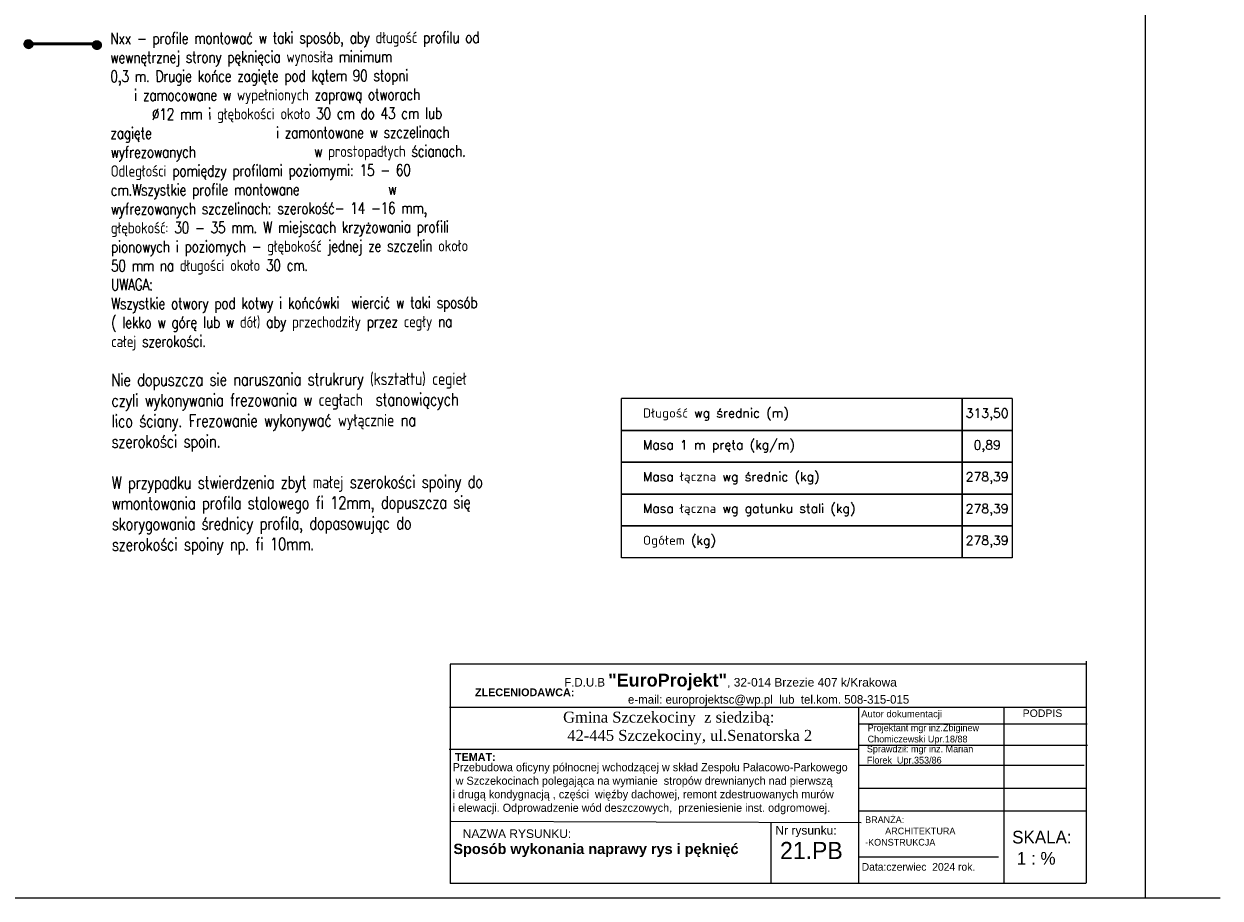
# Model space of a CAD drawing. Header units: millimetres. Extents: x 5545 to 136433, y -146986 to -36607.
# Tile 15 of 159: x 46760 to 48235, y -65006 to -63928. Entities that reach past the tile are written whole.
import ezdxf

# ---------------------------------------------------------------- set-up
doc = ezdxf.new("R2010")
doc.units = ezdxf.units.MM
doc.header["$LTSCALE"] = 8
doc.linetypes.add('2', pattern=[0.25, 0.15, -0.1])
doc.linetypes.add('DASHDOTX2', pattern=[50.8, 25.4, -12.7, 0, -12.7])
for name, color, linetype in [('Arc_opisy', 18, 'Continuous'), ('RCAD_deskowanie', 2, 'Continuous'), ('WYMIARY', 9, 'Continuous')]:
    doc.layers.add(name, color=color, linetype=linetype)
doc.layers.add('cienk.', color=161, linetype='Continuous', lineweight=15)
doc.layers.add('Standard', color=7, linetype='Continuous', lineweight=25)
doc.styles.add('style1', font='simplex.shx')
doc.styles.add('style2', font='simplex.shx', dxfattribs={"height": 40})

# ---------------------------------------------------------------- blocks, each defined once
blk = doc.blocks.new('G$C8791D743')
at = {"layer": 'WYMIARY', "color": 250, "insert": (0, 63.5), "char_height": 10, "width": 667.873, "attachment_point": 1}
blk.add_mtext('Przebudowa oficyny północnej wchodzącej w skład Zespołu Pałacowo-Parkowego\\P w Szczekocinach polegająca na wymianie  stropów drewnianych nad pierwszą \\Pi drugą kondygnacją , części  więźby dachowej, remont zdestruowanych murów \\Pi elewacji. Odprowadzenie wód deszczowych,  przeniesienie inst. odgromowej.', dxfattribs=at)
blk = doc.blocks.new('G$C9D454738')
at = {"layer": 'Arc_opisy', "linetype": '2', "lineweight": 25, "ltscale": 0.1}
blk.add_blockref('G$C8791D743', (0, 0), dxfattribs=at)

msp = doc.modelspace()

# ---------------------------------------------------------------- hatches: boundary and pattern name
at = {"linetype": 'DASHDOTX2', "lineweight": 25, "ltscale": 2}
h = msp.add_hatch(dxfattribs=at)
h.set_pattern_fill('ANSI31', color=5, scale=0.6825, style=0)
h.set_pattern_definition([(45, (116064.6333, -75425.37309), (-0.06032504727, 0.06032504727), [])])
h.paths.add_polyline_path([(46760.846, -63953.176, 0.59962802), (46769.169, -63957.621), (46766.783, -63953.634), (46766.641, -63953.634), (46771.167, -63951.206, 0.82714503)])
h.paths.add_polyline_path([(46771.543, -63953.176, 0.09460386), (46771.167, -63951.206), (46766.748, -63953.576), (46769.169, -63957.621, 0.25029068)])
h = msp.add_hatch(dxfattribs=at)
h.set_pattern_fill('ANSI31', color=5, scale=0.6825, style=0)
h.set_pattern_definition([(45, (116148.83981, -75426.55348), (-0.06032504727, 0.06032504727), [])])
h.paths.add_polyline_path([(46845.053, -63954.357, 0.59962802), (46853.376, -63958.802), (46850.989, -63954.814), (46850.847, -63954.814), (46855.373, -63952.386, 0.82714503)])
h.paths.add_polyline_path([(46855.75, -63954.357, 0.09460386), (46855.373, -63952.386), (46850.955, -63954.756), (46853.376, -63958.802, 0.25029068)])

# ---------------------------------------------------------------- linework, layer by layer
at = {"color": 5, "lineweight": 53, "ltscale": 2}
msp.add_line((46770.718, -63952.925), (46844.675, -63952.925), dxfattribs=at)
at = {"color": 250, "lineweight": 25, "ltscale": 50}
for p, q in [((47789.069, -64817.241), (48071.487, -64817.241)), ((47789.069, -64841.915), (48067.243, -64841.915))]:
    msp.add_line(p, q, dxfattribs=at)
at = {"color": 5, "linetype": 'DASHDOTX2', "lineweight": 25, "ltscale": 2}
for centre in [(46766.195, -63953.176), (46850.401, -63954.357)]:
    msp.add_circle(centre, 5.349, dxfattribs=at)
at = {"layer": 'Arc_opisy', "color": 250, "lineweight": 20, "ltscale": 0.5}
msp.add_line((47681.14, -64911.831), (47681.14, -64987.211), dxfattribs=at)
at = {"layer": 'Arc_opisy', "color": 1, "lineweight": 25, "ltscale": 0.1}
msp.add_line((48234.715, -65005.555), (44975.804, -65005.555), dxfattribs=at)
at = {"layer": 'RCAD_deskowanie', "color": 250, "lineweight": 25}
for p, q in [((47496.876, -64586.075), (47496.876, -64390.075)), ((47496.876, -64429.275), (47496.876, -64390.075)), ((47978.476, -64390.075), (47496.876, -64390.075)), ((47916.876, -64390.075), (47916.876, -64468.475)), ((47916.876, -64468.475), (47916.876, -64390.075)), ((47978.476, -64390.075), (47978.476, -64468.475)), ((47496.876, -64429.275), (47916.876, -64429.275)), ((47496.876, -64468.475), (47496.876, -64429.275)), ((47916.876, -64429.275), (47496.876, -64429.275)), ((47978.476, -64429.275), (47916.876, -64429.275)), ((47916.876, -64429.275), (47978.476, -64429.275)), ((47496.876, -64468.475), (47916.876, -64468.475)), ((47496.876, -64507.675), (47496.876, -64468.475)), ((47916.876, -64468.475), (47496.876, -64468.475)), ((47916.876, -64468.475), (47916.876, -64507.675)), ((47978.476, -64468.475), (47916.876, -64468.475)), ((47916.876, -64468.475), (47978.476, -64468.475)), ((47916.876, -64507.675), (47916.876, -64468.475)), ((47978.476, -64468.475), (47978.476, -64507.675)), ((47496.876, -64507.675), (47916.876, -64507.675)), ((47496.876, -64546.875), (47496.876, -64507.675)), ((47916.876, -64507.675), (47496.876, -64507.675)), ((47916.876, -64507.675), (47916.876, -64546.875)), ((47978.476, -64507.675), (47916.876, -64507.675)), ((47916.876, -64507.675), (47978.476, -64507.675)), ((47916.876, -64546.875), (47916.876, -64507.675)), ((47978.476, -64507.675), (47978.476, -64546.875)), ((47496.876, -64546.875), (47916.876, -64546.875)), ((47496.876, -64586.075), (47496.876, -64546.875)), ((47916.876, -64546.875), (47496.876, -64546.875)), ((47916.876, -64546.875), (47916.876, -64586.075)), ((47978.476, -64546.875), (47916.876, -64546.875)), ((47916.876, -64546.875), (47978.476, -64546.875)), ((47916.876, -64586.075), (47916.876, -64546.875)), ((47978.476, -64546.875), (47978.476, -64586.075)), ((47978.476, -64586.075), (47496.876, -64586.075)), ((47916.876, -64586.075), (47496.876, -64586.075)), ((47978.476, -64586.075), (47916.876, -64586.075))]:
    msp.add_line(p, q, dxfattribs=at)
at = {"layer": 'Standard', "color": 1, "lineweight": 25, "ltscale": 2}
msp.add_line((48142.359, -63100.418), (48142.359, -65005.555), dxfattribs=at)
at = {"layer": 'WYMIARY', "color": 250}
for p, q in [((47285.948, -64717.264), (47285.948, -64987.564)), ((48069.448, -64717.264), (47285.948, -64717.264)), ((48069.725, -64713.759), (48069.725, -64987.257)), ((47285.046, -64770.098), (48069.725, -64770.098)), ((47789.069, -64770.098), (47789.069, -64987.257)), ((47968.249, -64770.098), (47968.249, -64987.257)), ((47789.069, -64791.851), (47789.069, -64987.257)), ((47789.435, -64790.87), (48070.817, -64791.025)), ((47284.448, -64821.927), (47788.471, -64821.927)), ((47789.069, -64870.106), (48069.725, -64870.106)), ((47788.549, -64898.1), (48069.205, -64898.1)), ((47287.162, -64910.951), (47792.276, -64912.448)), ((47789.069, -64954.644), (47961.817, -64954.644)), ((48069.448, -64987.564), (47285.948, -64987.564))]:
    msp.add_line(p, q, dxfattribs=at)

# ---------------------------------------------------------------- block references
at = {"layer": 'Arc_opisy', "linetype": '2', "lineweight": 25, "ltscale": 0.1}
msp.add_blockref('G$C9D454738', (47288.865, -64902.757), dxfattribs=at)

# ---------------------------------------------------------------- texts
at = {"layer": 'cienk.', "color": 250, "attachment_point": 1}
for s, insert, char_height, width in [('{\\fArial|b0|i0|c238|p34;PODPIS}', (47991.379, -64773.119), 9.26443, 155.23315), ('SKALA:  \\P 1 : %', (47978.45, -64922.632), 15.6569, 262.34402), ('{\\fArial|b1|i0|c238|p34;Sposób wykonania naprawy rys i pęknięć\\P\\pxt47;\\P}', (47289.824, -64938.548), 12.75, 692.29435)]:
    msp.add_mtext(s, dxfattribs=dict(at, insert=insert, char_height=char_height, width=width))
at = {"layer": 'RCAD_deskowanie', "color": 250, "lineweight": 25, "char_height": 11.2, "style": 'style2'}
for s, insert, width, attachment_point in [('  Długość wg średnic (m)', (47508.076, -64409.675), 420, 4), ('313,50', (47947.676, -64409.675), 61.6, 5), ('  Masa 1 m pręta (kg/m)', (47508.076, -64448.875), 420, 4), ('0,89', (47947.676, -64448.875), 61.6, 5), ('  Masa łączna wg średnic (kg)', (47508.076, -64488.075), 420, 4), ('278,39', (47947.676, -64488.075), 61.6, 5), ('  Masa łączna wg gatunku stali (kg)', (47508.076, -64527.275), 420, 4), ('278,39', (47947.676, -64527.275), 61.6, 5), ('  Ogółem (kg)', (47508.076, -64566.475), 420, 4), ('278,39', (47947.676, -64566.475), 61.6, 5)]:
    msp.add_mtext(s, dxfattribs=dict(at, insert=insert, width=width, attachment_point=attachment_point))
at = {"layer": 'WYMIARY', "color": 250, "lineweight": 5}
msp.add_text('21.PB', height=21.2197, dxfattribs=at).set_placement((47692.359, -64957.566))
at = {"layer": 'WYMIARY', "color": 7, "insert": (46866.755, -63939.25), "char_height": 14, "width": 496.14243, "attachment_point": 1, "rotation": 0.186448, "style": 'style1'}
msp.add_mtext('{\\T0.95;\\W0.8;Nxx - profile montować w taki sposób, aby długość profilu od wewnętrznej strony pęknięcia wynosiła minimum                0,3 m. Drugie końce zagięte pod kątem 90 stopni                 i zamocowane w wypełnionych zaprawą otworach                  Ø12 mm i głębokości około 30 cm do 43 cm lub zagięte                     i zamontowane w szczelinach wyfrezowanych                    w prostopadłych ścianach. Odległości pomiędzy profilami poziomymi: 15 - 60 cm.\\C0;Wszystkie profile montowane               w wyfrezowanych szczelinach: szerokość- 14 -16 mm, głębokość: 30 - 35 mm. W miejscach krzyżowania profili pionowych i poziomych - głębokość jednej ze szczelin około 50 mm na długości około 30 cm. \\P\\C7;UWAGA: \\PWszystkie otwory pod kotwy i końcówki  wiercić w taki sposób ( lekko w górę lub w dół) aby przechodziły przez cegły na całej szerokości. \\P\\P\\H1.087074x;\\C0;Nie dopuszcza sie naruszania strukrury (kształtu) cegieł czyli wykonywania frezowania w cegłach  stanowiących lico ściany. Frezowanie wykonywać wyłącznie na szerokości spoin.\\P\\PW przypadku stwierdzenia zbyt małej szerokości spoiny do wmontowania profila stalowego fi 12mm, dopuszcza się  skorygowania średnicy profila, dopasowując do szerokości spoiny np. fi 10mm. \\P}', dxfattribs=at)
at = {"layer": 'WYMIARY', "color": 250, "insert": (47426.401, -64729.043), "char_height": 10.568394, "attachment_point": 1}
msp.add_mtext('F.D.U.B {\\fArial|b1|i0|c238|p34;\\H1.5x;"EuroProjekt"\\fArial|b0|i0|c238|p34;\\H0.6667x;, 32-014 Brzezie 407 k/Krakowa    \\P}                    e-mail: europrojektsc@wp.pl  lub  tel.kom. 508-315-015', dxfattribs=at)
at = {"layer": 'WYMIARY', "color": 250, "attachment_point": 1}
for s, insert, char_height, width in [('{\\fArial|b1|i0|c238|p34;ZLECENIODAWCA:\\fArial|b0|i0|c238|p34; }', (47316.411, -64747.231), 9.51155, 699.69111), ('{\\fTimes New Roman|b0|i0|c238|p18;\\H2.132764x;Gmina Szczekociny  z siedzibą:\\P 42-445 Szczekociny, ul.Senatorska 2\\H1.111111x;\\P\\fTimes New Roman|b1|i0|c238|p18;\\H0.382118x;\\C1;\\P\\H0.8125x;\\C250;\\P}.', (47424.996, -64775.806), 6.32981, 354.99993), ('{\\fArial|b0|i0|c238|p34;\\C5;Autor dokumentacji\\C250;       \\P}', (47792.48, -64774.33), 8.32261, 139.45225), ('Projektant mgr inż.Zbiginew Chomiczewski Upr.18/88', (47800.344, -64791.553), 8.32261, 177.0206), ('Sprawdził: mgr inż. Marian\\PFlorek  Upr.353/86', (47799.371, -64817.602), 8.32261, 177.0206), ('{\\fArial|b1|i0|c238|p34;TEMAT:} ', (47291.756, -64826.975), 9.51155, 507.28292), ('BRANŻA:   \\P        ARCHITEKTURA -KONSTRUKCJA              ', (47797.212, -64904.862), 8.32261, 139.45225), ('{\\fArial|b0|i0|c238|p34;NAZWA RYSUNKU:    \\P                                 }', (47301.36, -64920.897), 10.56839, 392.08742), ('{\\fArial|b0|i0|c238|p34;Nr rysunku:}', (47686.669, -64916.73), 10.56839, 117.39025), ('Data:czerwiec  2024 rok.', (47792.993, -64962.339), 9.51155, 177.0206)]:
    msp.add_mtext(s, dxfattribs=dict(at, insert=insert, char_height=char_height, width=width))

doc.saveas('drawing.dxf')
